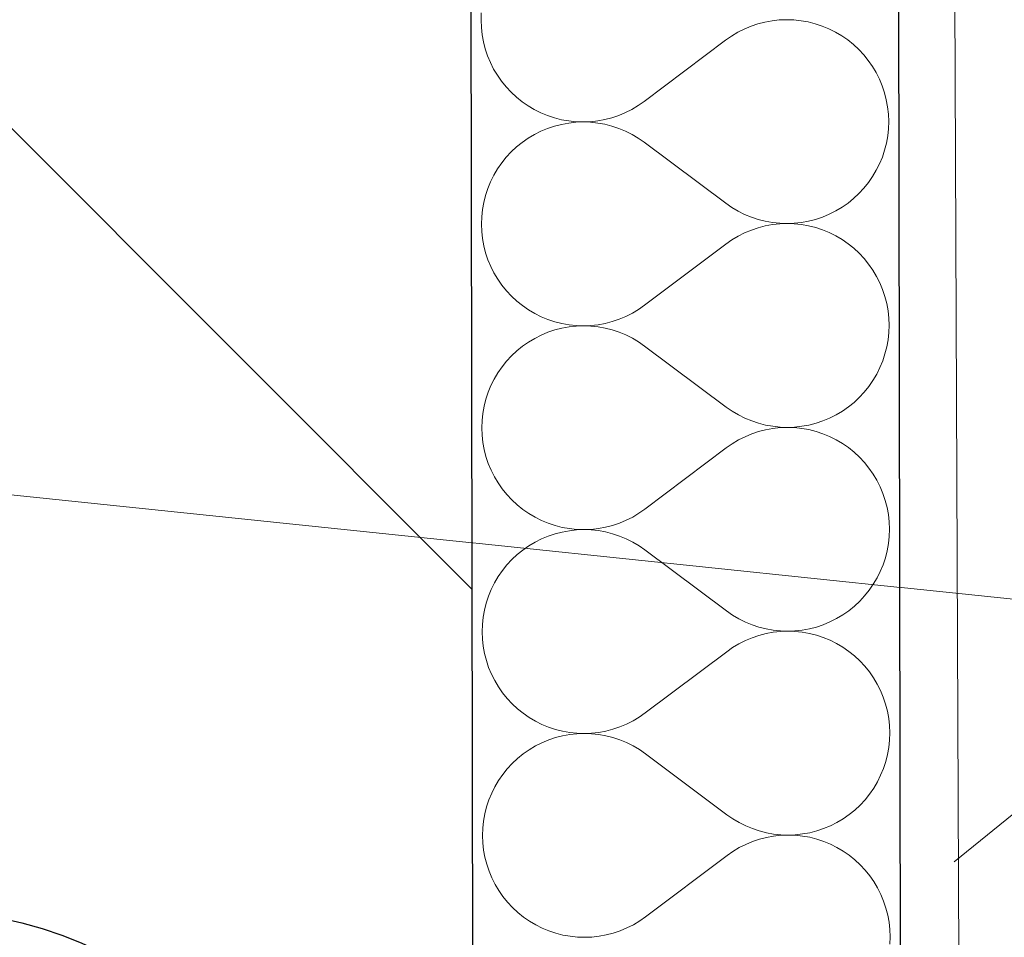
# Model space of a CAD drawing. Header units: millimetres. Extents: x -24674 to 2959, y -2716 to 20653.
# Tile 89 of 161: x -11302 to -10933, y 9923 to 10266. Entities that reach past the tile are written whole.
import ezdxf

# ---------------------------------------------------------------- set-up
doc = ezdxf.new("R2010")
doc.units = ezdxf.units.MM
doc.header["$MEASUREMENT"] = 0
doc.linetypes.add('Wipeout_Contour', pattern=[1000, 0, -1000])
for name, color, linetype in [('9._POHLED ZÁPADNÍ_1_Konstrukce - nosné', 7, 'Continuous'), ('9._POHLED ZÁPADNÍ_1_Kóty - SP', 7, 'Continuous'), ('9._POHLED ZÁPADNÍ_1_Nové_Konstrukce - nosné', 7, 'Continuous'), ('9._POHLED ZÁPADNÍ_1_Nové_Popis', 7, 'Continuous'), ('9._POHLED ZÁPADNÍ_1_Nové_Výplně - Povrchové', 7, 'Continuous'), ('9._POHLED ZÁPADNÍ_1_Nové_Výplně – Řezové', 7, 'Continuous'), ('9._POHLED ZÁPADNÍ_1_Nové_VÝTAH VAR 1', 7, 'Continuous'), ('9._POHLED ZÁPADNÍ_1_Výplně - Povrchové', 7, 'Continuous'), ('9._POHLED ZÁPADNÍ_1_VÝTAH VAR 1', 7, 'Continuous')]:
    doc.layers.add(name, color=color, linetype=linetype)

# ---------------------------------------------------------------- blocks, each defined once
blk = doc.blocks.new('*X21', base_point=(-27719.5, -6043.99))
at = {"layer": '9._POHLED ZÁPADNÍ_1_Nové_Výplně – Řezové', "color": 21, "linetype": 'Continuous', "lineweight": 20, "true_color": 0xffaaaa}
for p, q in [((-11129.02, 10268.72), (-11129.11, 10266)), ((-11129.11, 10266), (-11129.01, 10263.28)), ((-11129.01, 10263.28), (-11128.71, 10260.58)), ((-11028.16, 10263.77), (-11030.67, 10262.72)), ((-11025.58, 10264.63), (-11028.16, 10263.77)), ((-11022.95, 10265.31), (-11025.58, 10264.63)), ((-11020.27, 10265.8), (-11022.95, 10265.31)), ((-11017.57, 10266.1), (-11020.27, 10265.8)), ((-11014.85, 10266.2), (-11017.57, 10266.1)), ((-11012.13, 10266.11), (-11014.85, 10266.2)), ((-11009.42, 10265.83), (-11012.13, 10266.11)), ((-11006.75, 10265.35), (-11009.42, 10265.83)), ((-11004.11, 10264.69), (-11006.75, 10265.35)), ((-11001.52, 10263.83), (-11004.11, 10264.69)), ((-10999.01, 10262.8), (-11001.52, 10263.83)), ((-11128.71, 10260.58), (-11128.22, 10257.9)), ((-11035.44, 10260.1), (-11037.67, 10258.54)), ((-11033.1, 10261.5), (-11035.44, 10260.1)), ((-11030.67, 10262.72), (-11033.1, 10261.5)), ((-10996.57, 10261.58), (-10999.01, 10262.8)), ((-10994.23, 10260.2), (-10996.57, 10261.58)), ((-10991.99, 10258.65), (-10994.23, 10260.2)), ((-11128.22, 10257.9), (-11127.55, 10255.27)), ((-11037.67, 10258.54), (-11068.1, 10235.63)), ((-10989.87, 10256.95), (-10991.99, 10258.65)), ((-10987.88, 10255.1), (-10989.87, 10256.95)), ((-11127.55, 10255.27), (-11126.68, 10252.69)), ((-11126.68, 10252.69), (-11125.64, 10250.18)), ((-10986.02, 10253.12), (-10987.88, 10255.1)), ((-10984.31, 10251), (-10986.02, 10253.12)), ((-11125.64, 10250.18), (-11124.41, 10247.75)), ((-10982.75, 10248.77), (-10984.31, 10251)), ((-10981.36, 10246.43), (-10982.75, 10248.77)), ((-11124.41, 10247.75), (-11123.02, 10245.41)), ((-11123.02, 10245.41), (-11121.46, 10243.18)), ((-10980.13, 10244), (-10981.36, 10246.43)), ((-11121.46, 10243.18), (-11119.75, 10241.06)), ((-11119.75, 10241.06), (-11117.9, 10239.08)), ((-10979.09, 10241.49), (-10980.13, 10244)), ((-10978.22, 10238.91), (-10979.09, 10241.49)), ((-11117.9, 10239.08), (-11115.9, 10237.23)), ((-11115.9, 10237.23), (-11113.78, 10235.52)), ((-10977.55, 10236.28), (-10978.22, 10238.91)), ((-11113.78, 10235.52), (-11111.54, 10233.98)), ((-11111.54, 10233.98), (-11109.2, 10232.59)), ((-11072.67, 10232.68), (-11070.33, 10234.08)), ((-11070.33, 10234.08), (-11068.1, 10235.63)), ((-10977.06, 10233.6), (-10977.55, 10236.28)), ((-10976.76, 10230.89), (-10977.06, 10233.6)), ((-11109.2, 10232.59), (-11106.76, 10231.38)), ((-11106.76, 10231.38), (-11104.25, 10230.35)), ((-11104.25, 10230.35), (-11101.66, 10229.49)), ((-11080.19, 10229.54), (-11077.61, 10230.41)), ((-11077.61, 10230.41), (-11075.1, 10231.46)), ((-11075.1, 10231.46), (-11072.67, 10232.68)), ((-10976.66, 10228.18), (-10976.76, 10230.89)), ((-11101.66, 10226.42), (-11104.24, 10225.55)), ((-11101.66, 10229.49), (-11099.03, 10228.83)), ((-11099.02, 10227.09), (-11101.66, 10226.42)), ((-11099.03, 10228.83), (-11096.35, 10228.35)), ((-11096.35, 10227.58), (-11099.02, 10227.09)), ((-11096.35, 10228.35), (-11093.64, 10228.06)), ((-11093.64, 10227.87), (-11096.35, 10227.58)), ((-11093.64, 10228.06), (-11090.92, 10227.97)), ((-11090.92, 10227.97), (-11093.64, 10227.87)), ((-11090.92, 10227.97), (-11088.2, 10228.08)), ((-11088.2, 10227.88), (-11090.92, 10227.97)), ((-11088.2, 10228.08), (-11085.5, 10228.37)), ((-11085.5, 10227.59), (-11088.2, 10227.88)), ((-11085.5, 10228.37), (-11082.82, 10228.86)), ((-11082.82, 10227.11), (-11085.5, 10227.59)), ((-11082.82, 10228.86), (-11080.19, 10229.54)), ((-11080.18, 10226.44), (-11082.82, 10227.11)), ((-11077.6, 10225.59), (-11080.18, 10226.44)), ((-10976.75, 10225.46), (-10976.66, 10228.18)), ((-11109.18, 10223.29), (-11111.52, 10221.9)), ((-11106.75, 10224.51), (-11109.18, 10223.29)), ((-11104.24, 10225.55), (-11106.75, 10224.51)), ((-11075.09, 10224.55), (-11077.6, 10225.59)), ((-11072.65, 10223.33), (-11075.09, 10224.55)), ((-11070.31, 10221.94), (-11072.65, 10223.33)), ((-10977.52, 10220.07), (-10977.04, 10222.75)), ((-10977.04, 10222.75), (-10976.75, 10225.46)), ((-11113.75, 10220.34), (-11115.87, 10218.63)), ((-11111.52, 10221.9), (-11113.75, 10220.34)), ((-11068.08, 10220.4), (-11070.31, 10221.94)), ((-11037.56, 10197.59), (-11068.08, 10220.4)), ((-10978.19, 10217.44), (-10977.52, 10220.07)), ((-11117.86, 10216.78), (-11119.71, 10214.78)), ((-11115.87, 10218.63), (-11117.86, 10216.78)), ((-10979.04, 10214.85), (-10978.19, 10217.44)), ((-11121.41, 10212.66), (-11122.96, 10210.43)), ((-11119.71, 10214.78), (-11121.41, 10212.66)), ((-10981.29, 10209.9), (-10980.08, 10212.34)), ((-10980.08, 10212.34), (-10979.04, 10214.85)), ((-11124.34, 10208.08), (-11125.56, 10205.65)), ((-11122.96, 10210.43), (-11124.34, 10208.08)), ((-10982.68, 10207.56), (-10981.29, 10209.9)), ((-11125.56, 10205.65), (-11126.59, 10203.13)), ((-10985.93, 10203.2), (-10984.23, 10205.33)), ((-10984.23, 10205.33), (-10982.68, 10207.56)), ((-11127.45, 10200.55), (-11128.12, 10197.91)), ((-11126.59, 10203.13), (-11127.45, 10200.55)), ((-10989.77, 10199.35), (-10987.78, 10201.21)), ((-10987.78, 10201.21), (-10985.93, 10203.2)), ((-11128.12, 10197.91), (-11128.6, 10195.24)), ((-11037.56, 10197.59), (-11035.32, 10196.04)), ((-10994.12, 10196.09), (-10991.88, 10197.64)), ((-10991.88, 10197.64), (-10989.77, 10199.35)), ((-11128.6, 10195.24), (-11128.88, 10192.53)), ((-11035.32, 10196.04), (-11032.98, 10194.66)), ((-11032.98, 10194.66), (-11030.55, 10193.44)), ((-11030.55, 10193.44), (-11028.03, 10192.4)), ((-11001.4, 10192.43), (-10998.89, 10193.48)), ((-10998.89, 10193.48), (-10996.45, 10194.7)), ((-10996.45, 10194.7), (-10994.12, 10196.09)), ((-11128.88, 10192.53), (-11128.97, 10189.81)), ((-11128.97, 10189.81), (-11128.87, 10187.09)), ((-11028.03, 10192.4), (-11025.45, 10191.55)), ((-11025.45, 10191.55), (-11022.82, 10190.88)), ((-11022.82, 10190.88), (-11020.14, 10190.4)), ((-11020.14, 10189.61), (-11022.81, 10189.12)), ((-11020.14, 10190.4), (-11017.43, 10190.11)), ((-11017.43, 10189.91), (-11020.14, 10189.61)), ((-11017.43, 10190.11), (-11014.71, 10190.01)), ((-11014.71, 10190.01), (-11017.43, 10189.91)), ((-11014.71, 10190.01), (-11011.99, 10190.11)), ((-11011.99, 10189.92), (-11014.71, 10190.01)), ((-11011.99, 10190.11), (-11009.29, 10190.41)), ((-11009.29, 10189.64), (-11011.99, 10189.92)), ((-11009.29, 10190.41), (-11006.61, 10190.89)), ((-11006.61, 10189.16), (-11009.29, 10189.64)), ((-11006.61, 10190.89), (-11003.98, 10191.57)), ((-11003.98, 10191.57), (-11001.4, 10192.43)), ((-11128.87, 10187.09), (-11128.58, 10184.39)), ((-11030.54, 10186.53), (-11032.97, 10185.31)), ((-11028.03, 10187.58), (-11030.54, 10186.53)), ((-11025.45, 10188.44), (-11028.03, 10187.58)), ((-11022.81, 10189.12), (-11025.45, 10188.44)), ((-11003.97, 10188.5), (-11006.61, 10189.16)), ((-11001.39, 10187.64), (-11003.97, 10188.5)), ((-10998.87, 10186.61), (-11001.39, 10187.64)), ((-10996.44, 10185.39), (-10998.87, 10186.61)), ((-11128.58, 10184.39), (-11128.09, 10181.71)), ((-11037.53, 10182.35), (-11067.97, 10159.44)), ((-11035.3, 10183.91), (-11037.53, 10182.35)), ((-11032.97, 10185.31), (-11035.3, 10183.91)), ((-10994.1, 10184.01), (-10996.44, 10185.39)), ((-10991.86, 10182.46), (-10994.1, 10184.01)), ((-10989.74, 10180.76), (-10991.86, 10182.46)), ((-11128.09, 10181.71), (-11127.41, 10179.08)), ((-11127.41, 10179.08), (-11126.55, 10176.5)), ((-10987.74, 10178.91), (-10989.74, 10180.76)), ((-10985.88, 10176.92), (-10987.74, 10178.91)), ((-11126.55, 10176.5), (-11125.5, 10173.99)), ((-10984.17, 10174.81), (-10985.88, 10176.92)), ((-10982.62, 10172.58), (-10984.17, 10174.81)), ((-11125.5, 10173.99), (-11124.28, 10171.56)), ((-11124.28, 10171.56), (-11122.89, 10169.22)), ((-10981.22, 10170.24), (-10982.62, 10172.58)), ((-11122.89, 10169.22), (-11121.33, 10166.99)), ((-10980, 10167.81), (-10981.22, 10170.24)), ((-10978.95, 10165.3), (-10980, 10167.81)), ((-11121.33, 10166.99), (-11119.62, 10164.87)), ((-11119.62, 10164.87), (-11117.76, 10162.88)), ((-10978.09, 10162.72), (-10978.95, 10165.3)), ((-11117.76, 10162.88), (-11115.77, 10161.04)), ((-11115.77, 10161.04), (-11113.64, 10159.33)), ((-10977.41, 10160.09), (-10978.09, 10162.72)), ((-10976.92, 10157.41), (-10977.41, 10160.09)), ((-11113.64, 10159.33), (-11111.41, 10157.79)), ((-11111.41, 10157.79), (-11109.06, 10156.4)), ((-11109.06, 10156.4), (-11106.63, 10155.19)), ((-11074.96, 10155.27), (-11072.53, 10156.49)), ((-11072.53, 10156.49), (-11070.2, 10157.89)), ((-11070.2, 10157.89), (-11067.97, 10159.44)), ((-10976.63, 10154.7), (-10976.92, 10157.41)), ((-11106.63, 10155.19), (-11104.11, 10154.16)), ((-11104.11, 10154.16), (-11101.53, 10153.3)), ((-11101.53, 10153.3), (-11098.89, 10152.64)), ((-11098.89, 10152.64), (-11096.21, 10152.16)), ((-11085.36, 10152.18), (-11082.69, 10152.67)), ((-11082.69, 10152.67), (-11080.05, 10153.35)), ((-11080.05, 10153.35), (-11077.48, 10154.22)), ((-11077.48, 10154.22), (-11074.96, 10155.27)), ((-10976.53, 10151.99), (-10976.63, 10154.7)), ((-11104.1, 10149.36), (-11106.61, 10148.32)), ((-11101.52, 10150.23), (-11104.1, 10149.36)), ((-11098.89, 10150.9), (-11101.52, 10150.23)), ((-11096.21, 10151.39), (-11098.89, 10150.9)), ((-11096.21, 10152.16), (-11093.51, 10151.87)), ((-11093.51, 10151.68), (-11096.21, 10151.39)), ((-11093.51, 10151.87), (-11090.79, 10151.78)), ((-11090.79, 10151.78), (-11093.51, 10151.68)), ((-11090.79, 10151.78), (-11088.07, 10151.89)), ((-11088.07, 10151.69), (-11090.79, 10151.78)), ((-11088.07, 10151.89), (-11085.36, 10152.18)), ((-11085.36, 10151.4), (-11088.07, 10151.69)), ((-11082.69, 10150.92), (-11085.36, 10151.4)), ((-11080.05, 10150.25), (-11082.69, 10150.92)), ((-11077.47, 10149.39), (-11080.05, 10150.25)), ((-11074.95, 10148.36), (-11077.47, 10149.39)), ((-10976.9, 10146.56), (-10976.62, 10149.27)), ((-10976.62, 10149.27), (-10976.53, 10151.99)), ((-11111.38, 10145.71), (-11113.62, 10144.15)), ((-11109.05, 10147.1), (-11111.38, 10145.71)), ((-11106.61, 10148.32), (-11109.05, 10147.1)), ((-11072.52, 10147.14), (-11074.95, 10148.36)), ((-11070.18, 10145.75), (-11072.52, 10147.14)), ((-11067.94, 10144.2), (-11070.18, 10145.75)), ((-10977.38, 10143.88), (-10976.9, 10146.56)), ((-11115.73, 10142.44), (-11117.72, 10140.59)), ((-11113.62, 10144.15), (-11115.73, 10142.44)), ((-11037.42, 10121.4), (-11067.94, 10144.2)), ((-10978.05, 10141.25), (-10977.38, 10143.88)), ((-11119.57, 10138.59), (-11121.28, 10136.47)), ((-11117.72, 10140.59), (-11119.57, 10138.59)), ((-10979.94, 10136.15), (-10978.91, 10138.66)), ((-10978.91, 10138.66), (-10978.05, 10141.25)), ((-11122.82, 10134.23), (-11124.21, 10131.89)), ((-11121.28, 10136.47), (-11122.82, 10134.23)), ((-10981.16, 10133.71), (-10979.94, 10136.15)), ((-11124.21, 10131.89), (-11125.42, 10129.46)), ((-10984.09, 10129.13), (-10982.54, 10131.37)), ((-10982.54, 10131.37), (-10981.16, 10133.71)), ((-11126.46, 10126.94), (-11127.31, 10124.36)), ((-11125.42, 10129.46), (-11126.46, 10126.94)), ((-10987.65, 10125.02), (-10985.79, 10127.01)), ((-10985.79, 10127.01), (-10984.09, 10129.13)), ((-11127.31, 10124.36), (-11127.98, 10121.72)), ((-10991.75, 10121.45), (-10989.63, 10123.16)), ((-10989.63, 10123.16), (-10987.65, 10125.02)), ((-11127.98, 10121.72), (-11128.46, 10119.05)), ((-11037.42, 10121.4), (-11035.19, 10119.85)), ((-11035.19, 10119.85), (-11032.85, 10118.47)), ((-10996.32, 10118.51), (-10993.98, 10119.9)), ((-10993.98, 10119.9), (-10991.75, 10121.45)), ((-11128.75, 10116.34), (-11128.84, 10113.62)), ((-11128.46, 10119.05), (-11128.75, 10116.34)), ((-11032.85, 10118.47), (-11030.41, 10117.25)), ((-11030.41, 10117.25), (-11027.9, 10116.21)), ((-11027.9, 10116.21), (-11025.32, 10115.36)), ((-11003.84, 10115.38), (-11001.26, 10116.24)), ((-11001.26, 10116.24), (-10998.75, 10117.29)), ((-10998.75, 10117.29), (-10996.32, 10118.51)), ((-11128.84, 10113.62), (-11128.74, 10110.9)), ((-11025.31, 10112.25), (-11027.89, 10111.39)), ((-11025.32, 10115.36), (-11022.68, 10114.69)), ((-11022.68, 10112.93), (-11025.31, 10112.25)), ((-11022.68, 10114.69), (-11020, 10114.21)), ((-11020, 10113.42), (-11022.68, 10112.93)), ((-11020, 10114.21), (-11017.3, 10113.92)), ((-11017.3, 10113.72), (-11020, 10113.42)), ((-11017.3, 10113.92), (-11014.58, 10113.82)), ((-11014.58, 10113.82), (-11017.3, 10113.72)), ((-11014.58, 10113.82), (-11011.86, 10113.92)), ((-11011.86, 10113.73), (-11014.58, 10113.82)), ((-11011.86, 10113.92), (-11009.16, 10114.22)), ((-11009.15, 10113.45), (-11011.86, 10113.73)), ((-11009.16, 10114.22), (-11006.48, 10114.7)), ((-11006.48, 10112.97), (-11009.15, 10113.45)), ((-11006.48, 10114.7), (-11003.84, 10115.38)), ((-11003.84, 10112.3), (-11006.48, 10112.97)), ((-11001.25, 10111.45), (-11003.84, 10112.3)), ((-11128.74, 10110.9), (-11128.44, 10108.2)), ((-11032.83, 10109.12), (-11035.17, 10107.72)), ((-11030.4, 10110.34), (-11032.83, 10109.12)), ((-11027.89, 10111.39), (-11030.4, 10110.34)), ((-10998.74, 10110.42), (-11001.25, 10111.45)), ((-10996.3, 10109.2), (-10998.74, 10110.42)), ((-10993.96, 10107.82), (-10996.3, 10109.2)), ((-11128.44, 10108.2), (-11127.95, 10105.52)), ((-11127.95, 10105.52), (-11127.28, 10102.89)), ((-11037.4, 10106.16), (-11067.83, 10083.25)), ((-11035.17, 10107.72), (-11037.4, 10106.16)), ((-10991.72, 10106.27), (-10993.96, 10107.82)), ((-10989.6, 10104.57), (-10991.72, 10106.27)), ((-10987.61, 10102.72), (-10989.6, 10104.57)), ((-11127.28, 10102.89), (-11126.41, 10100.31)), ((-10985.75, 10100.73), (-10987.61, 10102.72)), ((-11126.41, 10100.31), (-11125.37, 10097.8)), ((-11125.37, 10097.8), (-11124.14, 10095.37)), ((-10984.04, 10098.62), (-10985.75, 10100.73)), ((-10982.48, 10096.39), (-10984.04, 10098.62)), ((-11124.14, 10095.37), (-11122.75, 10093.03)), ((-10981.09, 10094.05), (-10982.48, 10096.39)), ((-10979.86, 10091.62), (-10981.09, 10094.05)), ((-11122.75, 10093.03), (-11121.19, 10090.8)), ((-11121.19, 10090.8), (-11119.48, 10088.68)), ((-10978.82, 10089.11), (-10979.86, 10091.62)), ((-11119.48, 10088.68), (-11117.63, 10086.69)), ((-11117.63, 10086.69), (-11115.63, 10084.84)), ((-10977.95, 10086.53), (-10978.82, 10089.11)), ((-10977.28, 10083.9), (-10977.95, 10086.53)), ((-11115.63, 10084.84), (-11113.51, 10083.14)), ((-11113.51, 10083.14), (-11111.27, 10081.6)), ((-11070.06, 10081.7), (-11067.83, 10083.25)), ((-10976.79, 10081.22), (-10977.28, 10083.9)), ((-11111.27, 10081.6), (-11108.93, 10080.21)), ((-11108.93, 10080.21), (-11106.49, 10079)), ((-11106.49, 10079), (-11103.98, 10077.96)), ((-11077.34, 10078.03), (-11074.83, 10079.08)), ((-11074.83, 10079.08), (-11072.4, 10080.3)), ((-11072.4, 10080.3), (-11070.06, 10081.7)), ((-10976.49, 10078.51), (-10976.79, 10081.22)), ((-11103.98, 10077.96), (-11101.39, 10077.11)), ((-11101.39, 10077.11), (-11098.76, 10076.44)), ((-11098.76, 10076.44), (-11096.08, 10075.97)), ((-11096.08, 10075.2), (-11098.75, 10074.71)), ((-11096.08, 10075.97), (-11093.37, 10075.68)), ((-11093.37, 10075.49), (-11096.08, 10075.2)), ((-11093.37, 10075.68), (-11090.65, 10075.59)), ((-11090.65, 10075.59), (-11093.37, 10075.49)), ((-11090.65, 10075.59), (-11087.93, 10075.7)), ((-11087.93, 10075.5), (-11090.65, 10075.59)), ((-11087.93, 10075.7), (-11085.23, 10075.99)), ((-11085.23, 10075.21), (-11087.93, 10075.5)), ((-11085.23, 10075.99), (-11082.55, 10076.48)), ((-11082.55, 10074.73), (-11085.23, 10075.21)), ((-11082.55, 10076.48), (-11079.92, 10077.16)), ((-11079.92, 10077.16), (-11077.34, 10078.03)), ((-10976.39, 10075.8), (-10976.49, 10078.51)), ((-10976.48, 10073.08), (-10976.39, 10075.8)), ((-11106.48, 10072.13), (-11108.91, 10070.91)), ((-11103.97, 10073.17), (-11106.48, 10072.13)), ((-11101.39, 10074.04), (-11103.97, 10073.17)), ((-11098.75, 10074.71), (-11101.39, 10074.04)), ((-11079.91, 10074.06), (-11082.55, 10074.73)), ((-11077.33, 10073.2), (-11079.91, 10074.06)), ((-11074.82, 10072.17), (-11077.33, 10073.2)), ((-11072.38, 10070.95), (-11074.82, 10072.17)), ((-10976.77, 10070.37), (-10976.48, 10073.08)), ((-11113.48, 10067.96), (-11115.6, 10066.25)), ((-11111.25, 10069.52), (-11113.48, 10067.96)), ((-11108.91, 10070.91), (-11111.25, 10069.52)), ((-11070.04, 10069.56), (-11072.38, 10070.95)), ((-11067.81, 10068.01), (-11070.04, 10069.56)), ((-11037.29, 10045.21), (-11067.81, 10068.01)), ((-10977.25, 10067.69), (-10976.77, 10070.37)), ((-11117.59, 10064.4), (-11119.44, 10062.4)), ((-11115.6, 10066.25), (-11117.59, 10064.4)), ((-10978.77, 10062.47), (-10977.92, 10065.06)), ((-10977.92, 10065.06), (-10977.25, 10067.69)), ((-11119.44, 10062.4), (-11121.14, 10060.28)), ((-10979.81, 10059.96), (-10978.77, 10062.47)), ((-11122.69, 10058.04), (-11124.07, 10055.7)), ((-11121.14, 10060.28), (-11122.69, 10058.04)), ((-10982.41, 10055.18), (-10981.02, 10057.52)), ((-10981.02, 10057.52), (-10979.81, 10059.96)), ((-11125.29, 10053.27), (-11126.32, 10050.75)), ((-11124.07, 10055.7), (-11125.29, 10053.27)), ((-10983.96, 10052.94), (-10982.41, 10055.18)), ((-11126.32, 10050.75), (-11127.18, 10048.17)), ((-10987.51, 10048.83), (-10985.66, 10050.82)), ((-10985.66, 10050.82), (-10983.96, 10052.94)), ((-11127.18, 10048.17), (-11127.85, 10045.53)), ((-10991.61, 10045.26), (-10989.5, 10046.97)), ((-10989.5, 10046.97), (-10987.51, 10048.83)), ((-11128.33, 10042.85), (-11128.61, 10040.15)), ((-11127.85, 10045.53), (-11128.33, 10042.85)), ((-11037.29, 10045.21), (-11035.05, 10043.66)), ((-11035.05, 10043.66), (-11032.71, 10042.28)), ((-11032.71, 10042.28), (-11030.28, 10041.06)), ((-10998.62, 10041.1), (-10996.18, 10042.32)), ((-10996.18, 10042.32), (-10993.85, 10043.71)), ((-10993.85, 10043.71), (-10991.61, 10045.26)), ((-11128.61, 10040.15), (-11128.7, 10037.43)), ((-11030.28, 10041.06), (-11027.76, 10040.02)), ((-11027.76, 10040.02), (-11025.18, 10039.17)), ((-11025.18, 10039.17), (-11022.55, 10038.5)), ((-11022.55, 10038.5), (-11019.87, 10038.01)), ((-11009.02, 10038.03), (-11006.34, 10038.51)), ((-11006.34, 10038.51), (-11003.71, 10039.19)), ((-11003.71, 10039.19), (-11001.13, 10040.05)), ((-11001.13, 10040.05), (-10998.62, 10041.1)), ((-11128.7, 10037.43), (-11128.6, 10034.71)), ((-11128.6, 10034.71), (-11128.31, 10032.01)), ((-11027.76, 10035.2), (-11030.27, 10034.15)), ((-11025.18, 10036.06), (-11027.76, 10035.2)), ((-11022.54, 10036.74), (-11025.18, 10036.06)), ((-11019.87, 10037.23), (-11022.54, 10036.74)), ((-11019.87, 10038.01), (-11017.16, 10037.73)), ((-11017.16, 10037.53), (-11019.87, 10037.23)), ((-11017.16, 10037.73), (-11014.44, 10037.63)), ((-11014.44, 10037.63), (-11017.16, 10037.53)), ((-11014.44, 10037.63), (-11011.72, 10037.73)), ((-11011.72, 10037.54), (-11014.44, 10037.63)), ((-11011.72, 10037.73), (-11009.02, 10038.03)), ((-11009.02, 10037.26), (-11011.72, 10037.54)), ((-11006.34, 10036.78), (-11009.02, 10037.26)), ((-11003.7, 10036.11), (-11006.34, 10036.78)), ((-11001.12, 10035.26), (-11003.7, 10036.11)), ((-10998.6, 10034.23), (-11001.12, 10035.26)), ((-11128.31, 10032.01), (-11127.82, 10029.33)), ((-11035.03, 10031.53), (-11037.26, 10029.97)), ((-11032.7, 10032.93), (-11035.03, 10031.53)), ((-11030.27, 10034.15), (-11032.7, 10032.93)), ((-10996.17, 10033.01), (-10998.6, 10034.23)), ((-10993.83, 10031.63), (-10996.17, 10033.01)), ((-10991.59, 10030.08), (-10993.83, 10031.63)), ((-11127.82, 10029.33), (-11127.14, 10026.7)), ((-11037.26, 10029.97), (-11067.7, 10007.06)), ((-10989.47, 10028.38), (-10991.59, 10030.08)), ((-10987.47, 10026.53), (-10989.47, 10028.38)), ((-11127.14, 10026.7), (-11126.28, 10024.12)), ((-11126.28, 10024.12), (-11125.23, 10021.61)), ((-10985.61, 10024.54), (-10987.47, 10026.53)), ((-10983.9, 10022.43), (-10985.61, 10024.54)), ((-11125.23, 10021.61), (-11124.01, 10019.17)), ((-10982.35, 10020.2), (-10983.9, 10022.43)), ((-10980.95, 10017.86), (-10982.35, 10020.2)), ((-11124.01, 10019.17), (-11122.62, 10016.84)), ((-11122.62, 10016.84), (-11121.06, 10014.61)), ((-10979.73, 10015.43), (-10980.95, 10017.86)), ((-11121.06, 10014.61), (-11119.35, 10012.49)), ((-10978.68, 10012.92), (-10979.73, 10015.43)), ((-10977.82, 10010.34), (-10978.68, 10012.92)), ((-11119.35, 10012.49), (-11117.49, 10010.5)), ((-11117.49, 10010.5), (-11115.5, 10008.65)), ((-10977.14, 10007.7), (-10977.82, 10010.34)), ((-11115.5, 10008.65), (-11113.37, 10006.95)), ((-11113.37, 10006.95), (-11111.14, 10005.41)), ((-11111.14, 10005.41), (-11108.79, 10004.02)), ((-11072.26, 10004.11), (-11069.93, 10005.5)), ((-11069.93, 10005.5), (-11067.7, 10007.06)), ((-10976.65, 10005.03), (-10977.14, 10007.7)), ((-11108.79, 10004.02), (-11106.36, 10002.81)), ((-11106.36, 10002.81), (-11103.84, 10001.77)), ((-11103.84, 10001.77), (-11101.26, 10000.92)), ((-11079.78, 10000.97), (-11077.21, 10001.84)), ((-11077.21, 10001.84), (-11074.69, 10002.89)), ((-11074.69, 10002.89), (-11072.26, 10004.11)), ((-10976.36, 10002.32), (-10976.65, 10005.03)), ((-10976.26, 9999.61), (-10976.36, 10002.32)), ((-11101.25, 9997.85), (-11103.83, 9996.98)), ((-11101.26, 10000.92), (-11098.62, 10000.25)), ((-11098.62, 9998.52), (-11101.25, 9997.85)), ((-11098.62, 10000.25), (-11095.94, 9999.78)), ((-11095.94, 9999.01), (-11098.62, 9998.52)), ((-11095.94, 9999.78), (-11093.24, 9999.49)), ((-11093.24, 9999.3), (-11095.94, 9999.01)), ((-11093.24, 9999.49), (-11090.52, 9999.4)), ((-11090.52, 9999.4), (-11093.24, 9999.3)), ((-11090.52, 9999.4), (-11087.8, 9999.51)), ((-11087.8, 9999.31), (-11090.52, 9999.4)), ((-11087.8, 9999.51), (-11085.09, 9999.8)), ((-11085.09, 9999.02), (-11087.8, 9999.31)), ((-11085.09, 9999.8), (-11082.42, 10000.29)), ((-11082.42, 9998.54), (-11085.09, 9999.02)), ((-11082.42, 10000.29), (-11079.78, 10000.97)), ((-11079.78, 9997.87), (-11082.42, 9998.54)), ((-11077.2, 9997.01), (-11079.78, 9997.87)), ((-10976.35, 9996.89), (-10976.26, 9999.61)), ((-11108.78, 9994.72), (-11111.11, 9993.33)), ((-11106.34, 9995.94), (-11108.78, 9994.72)), ((-11103.83, 9996.98), (-11106.34, 9995.94)), ((-11074.68, 9995.98), (-11077.2, 9997.01)), ((-11072.25, 9994.76), (-11074.68, 9995.98)), ((-11069.91, 9993.37), (-11072.25, 9994.76)), ((-10977.11, 9991.5), (-10976.63, 9994.18)), ((-10976.63, 9994.18), (-10976.35, 9996.89)), ((-11113.35, 9991.77), (-11115.46, 9990.06)), ((-11111.11, 9993.33), (-11113.35, 9991.77)), ((-11067.67, 9991.82), (-11069.91, 9993.37)), ((-11037.15, 9969.02), (-11067.67, 9991.82)), ((-10977.78, 9988.87), (-10977.11, 9991.5)), ((-11117.45, 9988.21), (-11119.3, 9986.21)), ((-11115.46, 9990.06), (-11117.45, 9988.21)), ((-10978.64, 9986.28), (-10977.78, 9988.87)), ((-11121.01, 9984.09), (-11122.55, 9981.85)), ((-11119.3, 9986.21), (-11121.01, 9984.09)), ((-10980.89, 9981.33), (-10979.67, 9983.77)), ((-10979.67, 9983.77), (-10978.64, 9986.28)), ((-11123.94, 9979.51), (-11125.15, 9977.08)), ((-11122.55, 9981.85), (-11123.94, 9979.51)), ((-10982.27, 9978.99), (-10980.89, 9981.33)), ((-11125.15, 9977.08), (-11126.19, 9974.56)), ((-10985.52, 9974.63), (-10983.82, 9976.75)), ((-10983.82, 9976.75), (-10982.27, 9978.99)), ((-11126.19, 9974.56), (-11127.04, 9971.98)), ((-10989.36, 9970.78), (-10987.37, 9972.64)), ((-10987.37, 9972.64), (-10985.52, 9974.63)), ((-11127.71, 9969.34), (-11128.19, 9966.66)), ((-11127.04, 9971.98), (-11127.71, 9969.34)), ((-11037.15, 9969.02), (-11034.92, 9967.47)), ((-10993.71, 9967.52), (-10991.48, 9969.07)), ((-10991.48, 9969.07), (-10989.36, 9970.78)), ((-11128.19, 9966.66), (-11128.48, 9963.96)), ((-11034.92, 9967.47), (-11032.58, 9966.09)), ((-11032.58, 9966.09), (-11030.14, 9964.87)), ((-11030.14, 9964.87), (-11027.63, 9963.83)), ((-11000.99, 9963.86), (-10998.48, 9964.91)), ((-10998.48, 9964.91), (-10996.05, 9966.13)), ((-10996.05, 9966.13), (-10993.71, 9967.52)), ((-11128.48, 9963.96), (-11128.57, 9961.24)), ((-11128.57, 9961.24), (-11128.47, 9958.52)), ((-11027.63, 9963.83), (-11025.05, 9962.97)), ((-11025.05, 9962.97), (-11022.41, 9962.3)), ((-11022.41, 9962.3), (-11019.73, 9961.82)), ((-11019.73, 9961.04), (-11022.41, 9960.55)), ((-11019.73, 9961.82), (-11017.03, 9961.54)), ((-11017.03, 9961.34), (-11019.73, 9961.04)), ((-11017.03, 9961.54), (-11014.31, 9961.44)), ((-11014.31, 9961.44), (-11017.03, 9961.34)), ((-11014.31, 9961.44), (-11011.59, 9961.54)), ((-11011.59, 9961.35), (-11014.31, 9961.44)), ((-11011.59, 9961.54), (-11008.89, 9961.84)), ((-11008.88, 9961.07), (-11011.59, 9961.35)), ((-11008.89, 9961.84), (-11006.21, 9962.32)), ((-11006.21, 9960.59), (-11008.88, 9961.07)), ((-11006.21, 9962.32), (-11003.57, 9963)), ((-11003.57, 9963), (-11000.99, 9963.86)), ((-11128.47, 9958.52), (-11128.17, 9955.82)), ((-11030.13, 9957.96), (-11032.56, 9956.73)), ((-11027.62, 9959.01), (-11030.13, 9957.96)), ((-11025.04, 9959.87), (-11027.62, 9959.01)), ((-11022.41, 9960.55), (-11025.04, 9959.87)), ((-11003.57, 9959.92), (-11006.21, 9960.59)), ((-11000.98, 9959.07), (-11003.57, 9959.92)), ((-10998.47, 9958.04), (-11000.98, 9959.07)), ((-10996.03, 9956.82), (-10998.47, 9958.04)), ((-11128.17, 9955.82), (-11127.68, 9953.14)), ((-11037.13, 9953.78), (-11067.56, 9930.87)), ((-11034.9, 9955.34), (-11037.13, 9953.78)), ((-11032.56, 9956.73), (-11034.9, 9955.34)), ((-10993.69, 9955.44), (-10996.03, 9956.82)), ((-10991.45, 9953.89), (-10993.69, 9955.44)), ((-10989.33, 9952.19), (-10991.45, 9953.89)), ((-11127.68, 9953.14), (-11127.01, 9950.51)), ((-11127.01, 9950.51), (-11126.14, 9947.93)), ((-10987.34, 9950.34), (-10989.33, 9952.19)), ((-10985.48, 9948.35), (-10987.34, 9950.34)), ((-11126.14, 9947.93), (-11125.1, 9945.41)), ((-10983.77, 9946.24), (-10985.48, 9948.35)), ((-10982.21, 9944.01), (-10983.77, 9946.24)), ((-11125.1, 9945.41), (-11123.87, 9942.98)), ((-11123.87, 9942.98), (-11122.48, 9940.65)), ((-10980.82, 9941.67), (-10982.21, 9944.01)), ((-11122.48, 9940.65), (-11120.92, 9938.42)), ((-10979.59, 9939.24), (-10980.82, 9941.67)), ((-10978.55, 9936.73), (-10979.59, 9939.24)), ((-11120.92, 9938.42), (-11119.21, 9936.3)), ((-11119.21, 9936.3), (-11117.36, 9934.31)), ((-10977.68, 9934.15), (-10978.55, 9936.73)), ((-11117.36, 9934.31), (-11115.36, 9932.46)), ((-11115.36, 9932.46), (-11113.24, 9930.76)), ((-10977.01, 9931.51), (-10977.68, 9934.15)), ((-10976.52, 9928.84), (-10977.01, 9931.51)), ((-11113.24, 9930.76), (-11111, 9929.21)), ((-11111, 9929.21), (-11108.66, 9927.83)), ((-11108.66, 9927.83), (-11106.22, 9926.62)), ((-11074.56, 9926.7), (-11072.13, 9927.92)), ((-11072.13, 9927.92), (-11069.79, 9929.31)), ((-11069.79, 9929.31), (-11067.56, 9930.87)), ((-10976.22, 9926.13), (-10976.52, 9928.84)), ((-11106.22, 9926.62), (-11103.71, 9925.58)), ((-11103.71, 9925.58), (-11101.12, 9924.73)), ((-11101.12, 9924.73), (-11098.49, 9924.06)), ((-11082.28, 9924.1), (-11079.65, 9924.78)), ((-11079.65, 9924.78), (-11077.07, 9925.65)), ((-11077.07, 9925.65), (-11074.56, 9926.7)), ((-10976.12, 9923.41), (-10976.22, 9926.13)), ((-11098.49, 9924.06), (-11095.81, 9923.59)), ((-11095.81, 9923.59), (-11093.1, 9923.3)), ((-11093.1, 9923.3), (-11090.38, 9923.21)), ((-11090.38, 9923.21), (-11087.66, 9923.32)), ((-11087.66, 9923.32), (-11084.96, 9923.61)), ((-11084.96, 9923.61), (-11082.28, 9924.1)), ((-10976.21, 9920.7), (-10976.12, 9923.41))]:
    blk.add_line(p, q, dxfattribs=at)

msp = doc.modelspace()

# ---------------------------------------------------------------- linework, layer by layer
at = {"layer": '9._POHLED ZÁPADNÍ_1_Nové_VÝTAH VAR 1', "color": 1, "linetype": 'Continuous', "lineweight": 25}
msp.add_line((-11131.41, 9414.66), (-11131.41, 11544.66), dxfattribs=at)

# ---------------------------------------------------------------- next in the draw order: wipeouts: each hides what was drawn before it
at = {"color": 254, "linetype": 'Wipeout_Contour', "lineweight": 0, "ltscale": 72283.801497}
msp.add_wipeout([(-11148.1, 18830.25), (-11130.82, 9083.32), (-10970.82, 9083.6), (-10988.08, 18817.53)], dxfattribs=at).dxf.layer = '9._POHLED ZÁPADNÍ_1_Nové_Výplně - Povrchové'

# ---------------------------------------------------------------- next in the draw order: linework, layer by layer
at = {"layer": '9._POHLED ZÁPADNÍ_1_Nové_Konstrukce - nosné', "color": 1, "linetype": 'Continuous', "lineweight": 25, "flags": 128}
for points in [[(-11148.1, 18830.25), (-11130.82, 9083.32)], [(-10970.82, 9083.6), (-10988.08, 18817.53)]]:
    msp.add_lwpolyline(points, dxfattribs=at)

# ---------------------------------------------------------------- next in the draw order: wipeouts: each hides what was drawn before it
at = {"color": 254, "linetype": 'Wipeout_Contour', "lineweight": 0, "ltscale": 74181.028328}
msp.add_wipeout([(-20313.53, 10008.83), (-11130.91, 9082.41), (-11114.85, 9241.6), (-20310.73, 10169.36)], dxfattribs=at).dxf.layer = '9._POHLED ZÁPADNÍ_1_Nové_Výplně – Řezové'
at = {"color": 254, "linetype": 'Wipeout_Contour', "lineweight": 0, "ltscale": 70593.958106}
msp.add_wipeout([(-10986.72, 18366), (-10946.64, 9038.96), (-10496.64, 9040.89), (-10536.56, 18330.21)], dxfattribs=at).dxf.layer = '9._POHLED ZÁPADNÍ_1_Výplně - Povrchové'

# ---------------------------------------------------------------- next in the draw order: linework, layer by layer
at = {"layer": '9._POHLED ZÁPADNÍ_1_Konstrukce - nosné', "color": 251, "linetype": 'Continuous', "lineweight": 20, "true_color": 0x6a6a6a, "flags": 128}
msp.add_lwpolyline([(-10988.66, 18817.58), (-10946.75, 9064.83)], dxfattribs=at)
at = {"layer": '9._POHLED ZÁPADNÍ_1_Kóty - SP', "color": 154, "linetype": 'Continuous', "lineweight": 13}
msp.add_line((-10952.21, 9951.37), (-10732.58, 10129.59), dxfattribs=at)
at = {"layer": '9._POHLED ZÁPADNÍ_1_Nové_Popis', "color": 1, "linetype": 'Continuous', "lineweight": 25}
msp.add_circle((-11340.45, 9775.01), 158.58, dxfattribs=at)

# ---------------------------------------------------------------- next in the draw order: wipeouts: each hides what was drawn before it
at = {"color": 254, "linetype": 'Wipeout_Contour', "lineweight": 0, "ltscale": 72283.801497}
msp.add_wipeout([(-11148.1, 18830.25), (-11130.82, 9083.32), (-10970.82, 9083.6), (-10988.08, 18817.53)], dxfattribs=at).dxf.layer = '9._POHLED ZÁPADNÍ_1_Nové_Výplně – Řezové'

# ---------------------------------------------------------------- next in the draw order: linework, layer by layer
at = {"layer": '9._POHLED ZÁPADNÍ_1_Kóty - SP', "color": 154, "linetype": 'Continuous', "lineweight": 13}
msp.add_line((-20209.13, 11015.42), (-10842.4, 10040.48), dxfattribs=at)
at = {"layer": '9._POHLED ZÁPADNÍ_1_Nové_Konstrukce - nosné', "color": 1, "linetype": 'Continuous', "lineweight": 25, "flags": 128}
for points in [[(-11148.1, 18830.25), (-11130.82, 9083.32)], [(-10970.82, 9083.6), (-10988.08, 18817.53)]]:
    msp.add_lwpolyline(points, dxfattribs=at)
at = {"layer": '9._POHLED ZÁPADNÍ_1_Nové_Popis', "color": 1, "linetype": 'Continuous', "lineweight": 25}
msp.add_line((-11334.17, 10255.02), (-11132.54, 10053.39), dxfattribs=at)

# ---------------------------------------------------------------- next in the draw order: block references
at = {"layer": '9._POHLED ZÁPADNÍ_1_VÝTAH VAR 1', "color": 9, "linetype": 'Continuous', "lineweight": 13}
msp.add_blockref('*X21', (-27719.5, -6043.99), dxfattribs=at)

doc.saveas('drawing.dxf')
